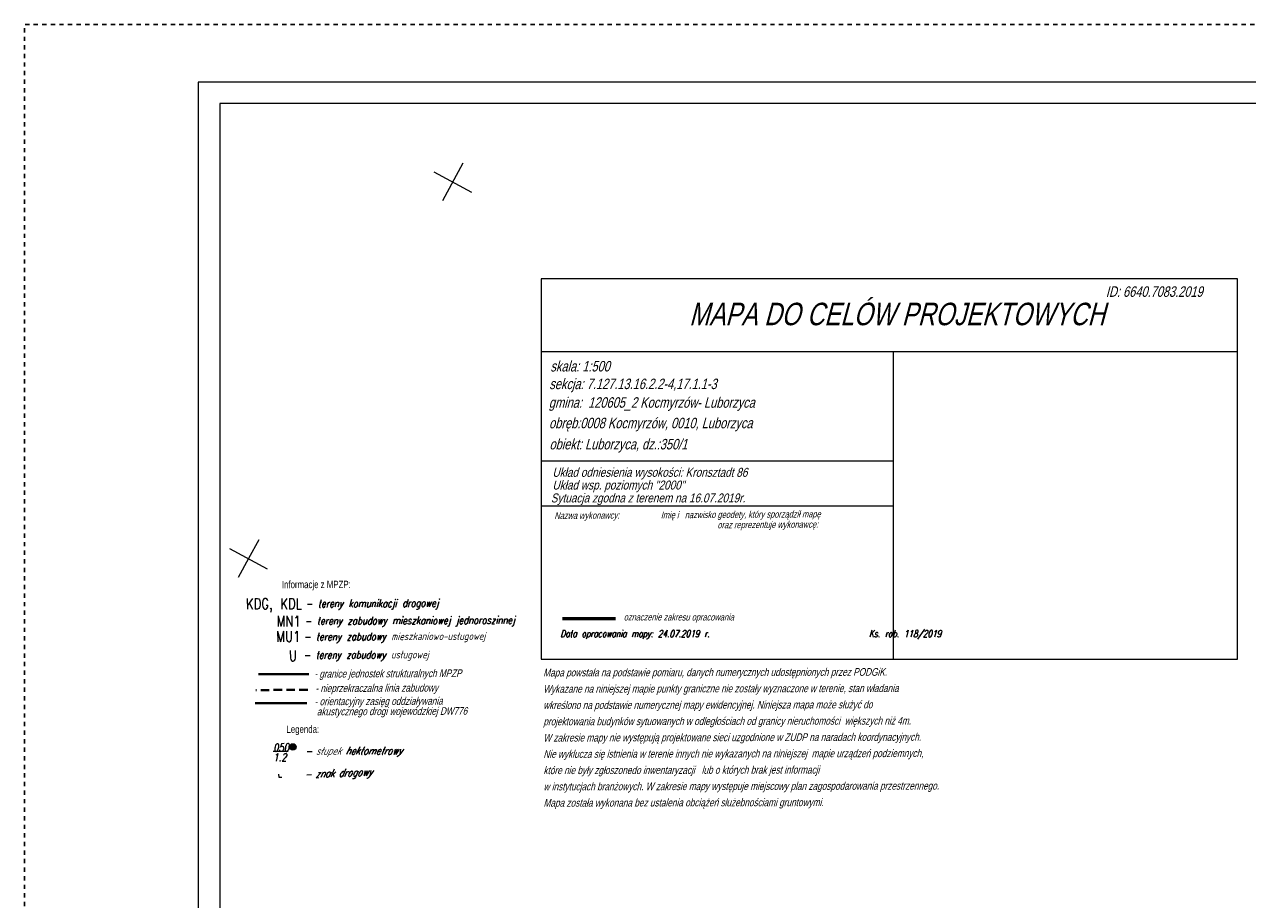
# Model space of a CAD drawing. Header units: metres. Extents: x 7437495 to 7437812, y 5556446 to 5556827.
# Tile 18 of 38: x 7437495 to 7437638, y 5556725 to 5556827. Entities that reach past the tile are written whole.
import ezdxf
from ezdxf.enums import TextEntityAlignment as Align

# ---------------------------------------------------------------- set-up
doc = ezdxf.new("R2010")
doc.units = ezdxf.units.M
doc.header["$MEASUREMENT"] = 0
doc.linetypes.add('KTCR02-500', pattern=[1.5, 1, -0.5])
doc.linetypes.add('PTRW01_01-500', pattern=[1, 0.5, -0.5])
for name, color, linetype, lineweight in [('_arkusz', 7, 'Continuous', 13), ('elementy drogowe', 250, 'Continuous', 5), ('MPZP', 250, 'Continuous', 5), ('SUUS13', 250, 'Continuous', 5), ('Warstwa 1', 250, 'Continuous', 5), ('Warstwa 2', 250, 'Continuous', 5), ('Warstwa 3', 250, 'Continuous', 5), ('Warstwa 8', 250, 'Continuous', 5)]:
    doc.layers.add(name, color=color, linetype=linetype, lineweight=lineweight)
doc.styles.add('Arial', font='arial.ttf')
doc.styles.add('mk2012', font='ITALIC_1250.shx', dxfattribs={"width": 0.8, "height": 0.9})
doc.styles.get("Standard").update_dxf_attribs({"font": 'txt.shx', "width": 0.75})
doc.styles.add('Style-WORKING_1250', font='WORKING_1250.shx')
doc.styles.add('Style-WORKING_1250 I 0.26180', font='WORKING_1250.shx', dxfattribs={"oblique": 15})
doc.linetypes.add('KTOK05_01-500', pattern='A,3.75,[13,dgnlstyle-rozp_2015.shx,S=0.002778,R=0,X=0,Y=0],3.75', length=7.5)

# ---------------------------------------------------------------- blocks, each defined once
blk = doc.blocks.new('SUUS13')
at = {"layer": 'SUUS13', "linetype": 'Continuous', "lineweight": 13}
h = blk.add_hatch(color=8, dxfattribs=at)
edge = h.paths.add_edge_path()
edge.add_arc((0, 0), 0.75, 0, 360)
h = blk.add_hatch(color=8, dxfattribs=at)
edge = h.paths.add_edge_path()
edge.add_arc((0, 0), 0.25, 0, 360)
at = {"layer": 'SUUS13', "color": 250, "linetype": 'Continuous', "lineweight": 13}
for radius in [0.75, 0.25]:
    blk.add_circle((0, 0), radius, dxfattribs=at)

msp = doc.modelspace()

# ---------------------------------------------------------------- linework, layer by layer
at = {"layer": 'Defpoints', "color": 6, "linetype": 'Continuous', "lineweight": 0}
for p, q in [((7437636.549, 5556797.701), (7437555.238, 5556797.701)), ((7437555.238, 5556797.701), (7437555.238, 5556753.315)), ((7437636.549, 5556753.315), (7437636.549, 5556797.701)), ((7437555.238, 5556789.233), (7437636.549, 5556789.233)), ((7437555.236, 5556776.457), (7437596.368, 5556776.457)), ((7437555.236, 5556771.206), (7437596.368, 5556771.206)), ((7437555.238, 5556753.315), (7437636.549, 5556753.315))]:
    msp.add_line(p, q, dxfattribs=at)
at = {"layer": 'Defpoints', "color": 6, "linetype": 'Continuous', "lineweight": 0, "flags": 128}
msp.add_lwpolyline([(7437596.37, 5556753.315), (7437596.37, 5556789.233)], dxfattribs=at)
at = {"layer": 'elementy drogowe', "color": 7, "linetype": 'Continuous', "lineweight": 13, "ltscale": 10, "flags": 128}
msp.add_lwpolyline([(7437524.595, 5556739.9), (7437524.604, 5556739.55), (7437524.979, 5556739.559)], dxfattribs=at)
at = {"layer": 'MPZP', "color": 212, "linetype": 'KTCR02-500', "lineweight": 40, "flags": 128}
msp.add_lwpolyline([(7437528.005, 5556749.732), (7437521.957, 5556749.711)], dxfattribs=at)
at = {"layer": 'MPZP', "color": 212, "linetype": 'KTOK05_01-500', "lineweight": 40, "flags": 128}
msp.add_lwpolyline([(7437527.905, 5556748.195), (7437521.857, 5556748.174)], dxfattribs=at)
at = {"layer": 'SUUS13', "color": 7, "linetype": 'Continuous', "lineweight": 13}
msp.add_line((7437523.978, 5556742.568), (7437525.728, 5556742.568), dxfattribs=at)
at = {"layer": 'Warstwa 1', "color": 207, "linetype": 'Continuous', "lineweight": 53, "true_color": 0x6e1e6e}
msp.add_line((7437557.735, 5556758.045), (7437563.93, 5556758.045), dxfattribs=at)
at = {"layer": 'Warstwa 3', "color": 7, "linetype": 'Continuous', "lineweight": 0}
for p, q in [((7437542.716, 5556810.201), (7437547.111, 5556807.818)), ((7437546.105, 5556811.207), (7437543.722, 5556806.812)), ((7437522.273, 5556767.253), (7437521.081, 5556765.055)), ((7437518.883, 5556766.246), (7437523.279, 5556763.863)), ((7437518.883, 5556766.246), (7437523.279, 5556763.863)), ((7437521.081, 5556765.055), (7437519.889, 5556762.857))]:
    msp.add_line(p, q, dxfattribs=at)
at = {"layer": 'Warstwa 8', "color": 212, "linetype": 'Continuous', "lineweight": 40}
msp.add_line((7437522.263, 5556751.575), (7437528.133, 5556751.581), dxfattribs=at)

# ---------------------------------------------------------------- block references
at = {"layer": 'SUUS13', "color": 7, "linetype": 'Continuous', "lineweight": 13, "xscale": 0.4999999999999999, "yscale": 0.4999999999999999, "zscale": 0.4999999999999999, "rotation": 243.7937860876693}
msp.add_blockref('SUUS13', (7437526.264, 5556743.071), dxfattribs=at)

# ---------------------------------------------------------------- texts
at = {"layer": 'Defpoints', "color": 6, "linetype": 'Continuous', "lineweight": 53, "style": 'Style-WORKING_1250 I 0.26180', "oblique": 15, "width": 0.8}
msp.add_text('MAPA DO CELÓW PROJEKTOWYCH', height=2.625, dxfattribs=at).set_placement((7437596.783, 5556793.615), align=Align.MIDDLE_CENTER)
at = {"layer": 'Defpoints', "color": 6, "linetype": 'Continuous', "lineweight": 40, "style": 'Style-WORKING_1250 I 0.26180', "oblique": 15, "width": 0.785714}
msp.add_text('skala: 1:500', height=1.225, dxfattribs=at).set_placement((7437556.323, 5556786.902))
at = {"layer": 'Defpoints', "color": 6, "linetype": 'Continuous', "lineweight": 13, "style": 'Style-WORKING_1250 I 0.26180', "oblique": 15, "width": 0.8}
for s, p in [('Nazwa wykonawcy:                    Imię i   nazwisko geodety, który sporządził mapę', (7437556.789, 5556769.678)), ('oraz reprezentuje wykonawcę:', (7437575.828, 5556768.596))]:
    msp.add_text(s, height=0.7875, rotation=0.35991, dxfattribs=at).set_placement(p)
at = {"layer": 'Defpoints', "color": 6, "linetype": 'Continuous', "lineweight": 40, "width": 0.8}
for s, p in [('KDG, KDL', (7437524.049, 5556759.788)), ('MN1', (7437525.773, 5556757.748)), (' MU1', (7437525.284, 5556755.97)), ('U', (7437526.265, 5556753.72))]:
    msp.add_text(s, height=1.25, rotation=0.06328, dxfattribs=at).set_placement(p, align=Align.MIDDLE_CENTER)
at = {"layer": 'Defpoints', "color": 6, "linetype": 'Continuous', "lineweight": 13, "oblique": 15, "width": 0.8}
for s, p in [('- tereny komunikacji drogowej', (7437527.745, 5556760.245)), ('- tereny zabudowy mieszkaniowej jednoroszinnej', (7437527.637, 5556758.231)), ('- tereny zabudowy mieszkaniowo-usługowej', (7437527.523, 5556756.375)), ('- tereny zabudowy usługowej', (7437527.488, 5556754.25))]:
    msp.add_text(s, height=0.89161, rotation=0.25047, dxfattribs=at).set_placement(p, align=Align.TOP_LEFT)
at = {"layer": 'Defpoints', "color": 6, "linetype": 'Continuous', "lineweight": 0, "style": 'Style-WORKING_1250 I 0.26180', "oblique": 15, "width": 0.8}
msp.add_text('oznaczenie zakresu opracowania', height=0.7875, dxfattribs=at).set_placement((7437564.887, 5556757.832))
at = {"layer": 'Defpoints', "color": 6, "linetype": 'Continuous', "lineweight": 0, "oblique": 15, "width": 0.8}
msp.add_text('Data opracowania mapy: 24.07.2019 r.                            Ks. rob. 118/2019', height=0.7875, dxfattribs=at).set_placement((7437557.485, 5556755.899))
at = {"layer": 'Defpoints', "color": 6, "linetype": 'Continuous', "lineweight": 13, "oblique": 15, "width": 0.8}
for s, style, p in [('- nieprzekraczalna linia zabudowy', 'Style-WORKING_1250 I 0.26180', (7437528.887, 5556750.365)), ('- słupek hektometrowy', 'mk2012', (7437527.64, 5556743.042))]:
    msp.add_text(s, height=0.89161, rotation=0.25047, dxfattribs=dict(at, style=style)).set_placement(p, align=Align.TOP_LEFT)
at = {"layer": 'Defpoints', "color": 6, "linetype": 'Continuous', "lineweight": 0, "style": 'mk2012', "oblique": 15, "width": 0.8}
msp.add_text('- znak drogowy', height=0.9, rotation=2.04272, dxfattribs=at).set_placement((7437527.551, 5556740.329), align=Align.TOP_LEFT)
at = {"layer": 'Defpoints', "color": 6, "linetype": 'Continuous', "lineweight": 30, "attachment_point": 7, "line_spacing_factor": 0.6}
for s, insert, char_height in [('\\FWORKING_1250;\\Q15;\\H1x;\\W0.785714;ID: 6640.7083.2019', (7437621.163, 5556795.599), 1.225), ('\\FWORKING_1250;\\Q15;\\H1x;\\W0.833333;Sytuacja zgodna z terenem na 16.07.2019r.', (7437556.369, 5556771.297), 1.05)]:
    msp.add_mtext(s, dxfattribs=dict(at, insert=insert, char_height=char_height))
at = {"layer": 'Defpoints', "color": 6, "linetype": 'Continuous', "lineweight": 40, "char_height": 1.225, "attachment_point": 7, "line_spacing_factor": 0.6}
for s, insert in [('\\FWORKING_1250;\\Q15;\\H1x;\\W0.785714;sekcja: 7.127.13.16.2.2-4,17.1.1-3', (7437556.197, 5556784.474)), ('\\FWORKING_1250;\\Q15;\\H1x;\\W0.785714;gmina:  120605_2 Kocmyrzów- Luborzyca', (7437556.144, 5556782.301)), ('\\FWORKING_1250;\\Q15;\\H1x;\\W0.785714;obręb:0008 Kocmyrzów, 0010, Luborzyca', (7437556.167, 5556779.901)), ('\\FWORKING_1250;\\Q15;\\H1x;\\W0.785714;obiekt: Luborzyca, dz.:350/1', (7437556.216, 5556777.434))]:
    msp.add_mtext(s, dxfattribs=dict(at, insert=insert))
at = {"layer": 'Defpoints', "color": 6, "linetype": 'Continuous', "lineweight": 30, "insert": (7437556.561, 5556772.801), "char_height": 1.05, "attachment_point": 7, "line_spacing_factor": 0.85, "style": 'Style-WORKING_1250 I 0.26180'}
msp.add_mtext('\\H1x;\\W0.833335;Układ odniesienia wysokości: Kronsztadt 86\\PUkład wsp. poziomych "2000"\\P', dxfattribs=at)
at = {"layer": 'Defpoints', "color": 6, "linetype": 'Continuous', "lineweight": 0, "char_height": 0.85739, "attachment_point": 1, "rotation": 0.11784, "line_spacing_factor": 1.2}
for s, insert, style in [('\\P\\H1x;\\W0.8;Informacje z MPZP:', (7437524.969, 5556764.175), 'Style-WORKING_1250'), ('\\FWORKING_1250;\\H1x;\\W0.8;Legenda:', (7437525.507, 5556745.566), 'mk2012')]:
    msp.add_mtext(s, dxfattribs=dict(at, insert=insert, style=style))
at = {"layer": 'Defpoints', "color": 6, "linetype": 'Continuous', "lineweight": 13}
for s, insert, char_height, attachment_point, rotation, line_spacing_factor, style in [('\\FWORKING_1250;\\Q15;\\H1x;\\W0.8;- granice jednostek strukturalnych MPZP', (7437528.77, 5556752.05), 0.89161, 1, 0.25047, 0.6, 'Arial'), ('\\H1x;\\W0.8;Mapa powstała na podstawie pomiaru, danych numerycznych udostępnionych przez PODGiK.\\PWykazane na niniejszej mapie punkty graniczne nie zostały wyznaczone w terenie, stan władania \\Pwkreślono na podstawie numerycznej mapy ewidencyjnej. Niniejsza mapa może służyć do \\Pprojektowania budynków sytuowanych w odległościach od granicy nieruchomości  większych niż 4m. \\PW zakresie mapy nie występują projektowane sieci uzgodnione w ZUDP na naradach koordynacyjnych. \\PNie wyklucza się istnienia w terenie innych nie wykazanych na niniejszej  mapie urządzeń podziemnych, \\Pktóre nie były zgłoszonedo inwentaryzacji   lub o których brak jest informacji  \\Pw instytucjach branżowych. W zakresie mapy występuje miejscowy plan zagospodarowania przestrzennego. \\PMapa została wykonana bez ustalenia obciążeń służebnościami gruntowymi.', (7437555.521, 5556735.818), 0.9, 7, 0.12492, 1.266667, 'Style-WORKING_1250 I 0.26180')]:
    msp.add_mtext(s, dxfattribs=dict(at, insert=insert, char_height=char_height, attachment_point=attachment_point, rotation=rotation, line_spacing_factor=line_spacing_factor, style=style))
at = {"layer": 'Defpoints', "color": 6, "linetype": 'Continuous', "lineweight": 13, "insert": (7437528.788, 5556748.828), "char_height": 0.89161, "attachment_point": 1, "rotation": 0.25047, "line_spacing_factor": 0.798413}
msp.add_mtext('\\FWORKING_1250;\\Q15;\\H1x;\\W0.8;- orientacyjny zasięg oddziaływania\\P akustycznego drogi wojewódzkiej DW776', dxfattribs=at)
at = {"layer": 'SUUS13', "color": 7, "linetype": 'Continuous', "lineweight": 13, "insert": (7437523.98, 5556742.418), "char_height": 0.9, "attachment_point": 4, "rotation": 0.63276, "line_spacing_factor": 0.76062, "style": 'mk2012'}
msp.add_mtext('\\H1x;\\W0.8;050\\P1.2', dxfattribs=at)

# ---------------------------------------------------------------- next in the draw order: wipeouts: each hides what was drawn before it
at = {"color": 7, "linetype": 'Continuous', "lineweight": 13, "ltscale": 10}
msp.add_wipeout([(7437524.22, 5556739.891), (7437524.579, 5556740.55), (7437524.97, 5556739.909)], dxfattribs=at).dxf.layer = 'elementy drogowe'

# ---------------------------------------------------------------- next in the draw order: linework, layer by layer
at = {"layer": '_arkusz', "flags": 128}
for points in [[(7437515.216, 5556617.416), (7437806.325, 5556617.416), (7437806.325, 5556820.676), (7437515.216, 5556820.676), (7437515.216, 5556617.416)], [(7437515.216, 5556617.416), (7437806.325, 5556617.416), (7437806.325, 5556820.676), (7437515.216, 5556820.676), (7437515.216, 5556617.416)], [(7437517.716, 5556619.916), (7437803.825, 5556619.916), (7437803.825, 5556818.176), (7437517.716, 5556818.176), (7437517.716, 5556619.916)], [(7437517.716, 5556619.916), (7437803.825, 5556619.916), (7437803.825, 5556818.176), (7437517.716, 5556818.176), (7437517.716, 5556619.916)]]:
    msp.add_lwpolyline(points, close=True, dxfattribs=at)
at = {"layer": 'Warstwa 2', "color": 5, "linetype": 'PTRW01_01-500', "lineweight": 30, "flags": 128}
msp.add_lwpolyline([(7437494.929, 5556617.416), (7437812.216, 5556617.416), (7437812.216, 5556827.416), (7437494.929, 5556827.416), (7437494.929, 5556617.416)], close=True, dxfattribs=at)

doc.saveas('drawing.dxf')
